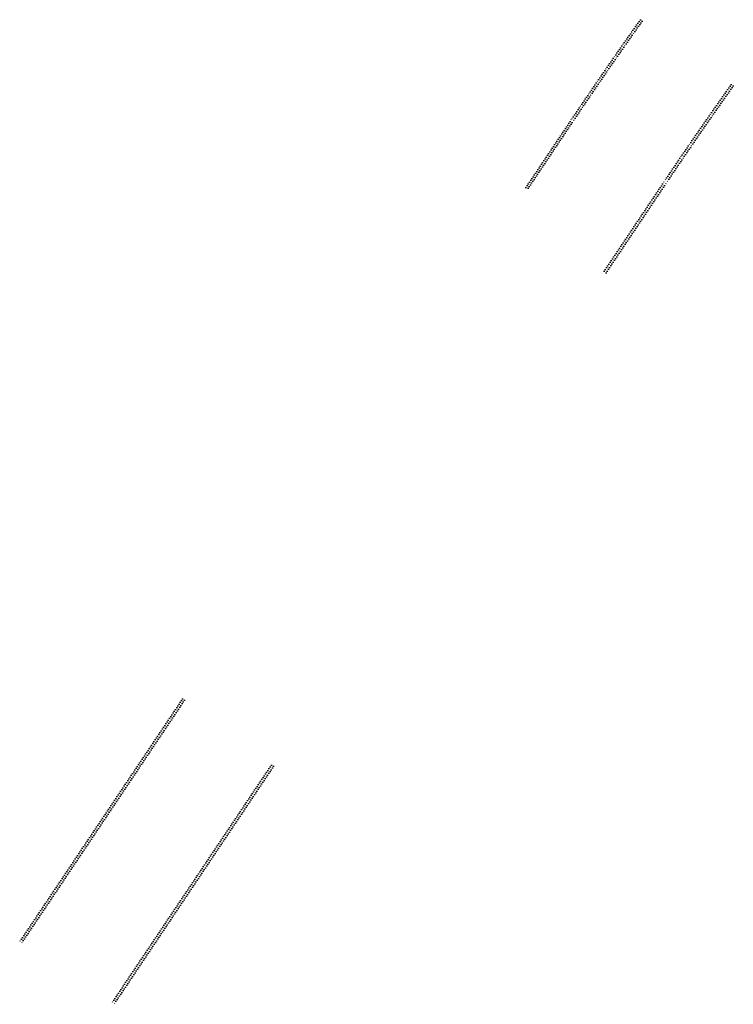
# Model space of a CAD drawing. Header units: feet. Extents: x 2174105 to 2174448, y 622492 to 623869.
# Tile 2 of 2: x 2174105 to 2174288, y 623617 to 623869. Entities that reach past the tile are written whole.
import ezdxf

# ---------------------------------------------------------------- set-up
doc = ezdxf.new("R2010")
doc.units = ezdxf.units.FT
doc.header["$LTSCALE"] = 10
doc.header["$MEASUREMENT"] = 0
doc.linetypes.add('OhDOT_USTN1', pattern=[0.055, 0.014, -0.041])
doc.layers.add('PV_X_Curb', color=120, linetype='OhDOT_USTN1')

msp = doc.modelspace()

# ---------------------------------------------------------------- linework, layer by layer
at = {"layer": 'PV_X_Curb'}
for p, q in [((2174234.39, 623826.43, 1787.08), (2174246.18, 623844.01, 1787.08)), ((2174234.93, 623826.2, 1786.64), (2174246.66, 623843.68, 1786.64)), ((2174254.43, 623804.94, 893.3), (2174269.94, 623828.07, 893.3)), ((2174254.93, 623804.53, 1787.09), (2174270.48, 623827.71, 1787.09)), ((2174146.34, 623695.31, 893.3), (2174104.54, 623632.99, 893.3)), ((2174146.82, 623694.95, 893.3), (2174105.04, 623632.66, 893.3)), ((2174169.1, 623678.3, 893.3), (2174128.18, 623617.29, 893.3)), ((2174169.67, 623678.01, 893.3), (2174128.71, 623616.94, 893.3))]:
    msp.add_line(p, q, dxfattribs=at)
for radius in [1124.1, 1123.51, 1095.48, 1094.84]:
    msp.add_arc((2175179.77, 623217.91, 893.3), radius, 144.57758, 146.15272, dxfattribs=at)

doc.saveas('drawing.dxf')
